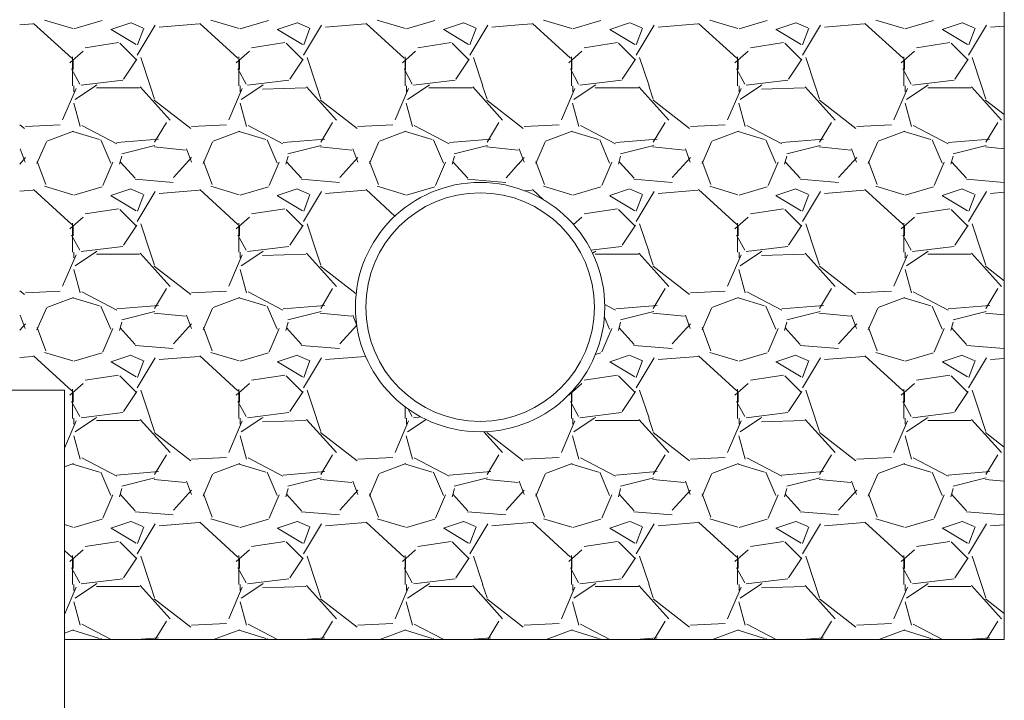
# Model space of a CAD drawing. Header units: inches. Extents: x 119 to 13708, y 367 to 7376.
# Tile 7 of 21: x 622 to 726, y 511 to 583. Entities that reach past the tile are written whole.
import ezdxf

# ---------------------------------------------------------------- set-up
doc = ezdxf.new("R2010")
doc.units = ezdxf.units.IN
doc.header["$MEASUREMENT"] = 0
doc.layers.add('G-PLAN-OTLN', color=6, linetype='Continuous', lineweight=35, true_color=0xff00ff)
doc.layers.add('S-301 Building Sections [E-201 Reference]$0$G-ELECT-REF', color=253, linetype='Continuous', lineweight=9)

# ---------------------------------------------------------------- blocks, each defined once
blk = doc.blocks.new('S-301 Building Sections [E-201 Reference]')
at = {"layer": 'S-301 Building Sections [E-201 Reference]$0$G-ELECT-REF', "color": 9}
for p, q in [((751.98, 234.947), (751.98, 258.947)), ((751.98, 258.947), (751.98, 234.947)), ((707.868, 240.947), (729.368, 240.947)), ((729.368, 240.947), (729.368, 234.947)), ((729.368, 234.947), (734.368, 234.947)), ((734.368, 234.947), (739.368, 234.947)), ((751.98, 234.947), (734.368, 234.947)), ((739.368, 234.947), (751.98, 234.947))]:
    blk.add_line(p, q, dxfattribs=at)
at = {"layer": 'S-301 Building Sections [E-201 Reference]$0$G-ELECT-REF', "color": 9, "linetype": 'Continuous'}
for p, q in [((728.292, 249.737), (728.61, 249.763)), ((728.625, 249.775), (729.543, 248.934)), ((729.572, 249.652), (728.892, 249.854)), ((730.276, 249.844), (729.597, 249.643)), ((730.486, 249.63), (730.966, 249.79)), ((730.976, 249.785), (731.256, 249.665)), ((731.121, 249.007), (731.555, 249.73)), ((731.65, 249.683), (732.61, 249.763)), ((732.625, 249.775), (733.543, 248.934)), ((733.572, 249.652), (732.892, 249.854)), ((734.276, 249.844), (733.597, 249.643)), ((734.486, 249.63), (734.966, 249.79)), ((734.976, 249.785), (735.256, 249.665)), ((735.121, 249.007), (735.555, 249.73)), ((735.65, 249.683), (736.61, 249.763)), ((736.625, 249.775), (737.543, 248.934)), ((737.572, 249.652), (736.892, 249.854)), ((738.276, 249.844), (737.597, 249.643)), ((738.486, 249.63), (738.966, 249.79)), ((738.976, 249.785), (739.256, 249.665)), ((739.121, 249.007), (739.555, 249.73)), ((739.65, 249.683), (740.292, 249.737)), ((740.292, 249.737), (740.61, 249.763)), ((740.625, 249.775), (741.543, 248.934)), ((741.572, 249.652), (740.892, 249.854)), ((742.276, 249.844), (741.597, 249.643)), ((742.486, 249.63), (742.966, 249.79)), ((742.976, 249.785), (743.256, 249.665)), ((743.121, 249.007), (743.555, 249.73)), ((743.65, 249.683), (744.61, 249.763)), ((744.625, 249.775), (745.543, 248.934)), ((745.572, 249.652), (744.892, 249.854)), ((746.276, 249.844), (745.597, 249.643)), ((746.486, 249.63), (746.966, 249.79)), ((746.976, 249.785), (747.256, 249.665)), ((747.121, 249.007), (747.555, 249.73)), ((747.65, 249.683), (748.61, 249.763)), ((748.625, 249.775), (749.543, 248.934)), ((749.572, 249.652), (748.892, 249.854)), ((750.276, 249.844), (749.597, 249.643)), ((750.486, 249.63), (750.966, 249.79)), ((750.976, 249.785), (751.256, 249.665)), ((751.121, 249.007), (751.555, 249.73)), ((751.65, 249.683), (751.98, 249.711)), ((731.093, 249.267), (730.493, 249.627)), ((731.275, 249.66), (731.124, 249.257)), ((735.093, 249.267), (734.493, 249.627)), ((735.275, 249.66), (735.124, 249.257)), ((739.093, 249.267), (738.493, 249.627)), ((739.275, 249.66), (739.124, 249.257)), ((743.093, 249.267), (742.493, 249.627)), ((743.275, 249.66), (743.124, 249.257)), ((747.093, 249.267), (746.493, 249.627)), ((747.275, 249.66), (747.124, 249.257)), ((751.093, 249.267), (750.493, 249.627)), ((751.275, 249.66), (751.124, 249.257)), ((729.87, 249.19), (730.67, 249.311)), ((730.7, 249.296), (731.1, 248.896)), ((733.87, 249.19), (734.67, 249.311)), ((734.7, 249.296), (735.1, 248.896)), ((737.87, 249.19), (738.67, 249.311)), ((738.7, 249.296), (739.1, 248.896)), ((741.87, 249.19), (742.67, 249.311)), ((742.7, 249.296), (743.1, 248.896)), ((745.87, 249.19), (746.67, 249.311)), ((746.7, 249.296), (747.1, 248.896)), ((749.87, 249.19), (750.67, 249.311)), ((750.7, 249.296), (751.1, 248.896)), ((729.5, 248.827), (729.817, 249.109)), ((729.564, 248.971), (729.564, 248.271)), ((733.5, 248.827), (733.818, 249.109)), ((733.564, 248.971), (733.564, 248.271)), ((737.5, 248.827), (737.818, 249.109)), ((737.564, 248.971), (737.564, 248.271)), ((741.5, 248.827), (741.818, 249.109)), ((741.564, 248.971), (741.564, 248.271)), ((745.5, 248.827), (745.818, 249.109)), ((745.564, 248.971), (745.564, 248.271)), ((749.5, 248.827), (749.818, 249.109)), ((749.564, 248.971), (749.564, 248.271)), ((729.576, 248.662), (729.576, 248.902)), ((731.108, 248.916), (730.788, 248.436)), ((731.432, 248.272), (731.206, 248.951)), ((733.576, 248.662), (733.576, 248.902)), ((735.108, 248.916), (734.788, 248.436)), ((735.432, 248.272), (735.206, 248.951)), ((737.576, 248.662), (737.576, 248.902)), ((739.108, 248.916), (738.788, 248.436)), ((739.432, 248.272), (739.206, 248.951)), ((741.576, 248.662), (741.576, 248.902)), ((743.108, 248.916), (742.788, 248.436)), ((743.433, 248.272), (743.206, 248.951)), ((745.576, 248.662), (745.576, 248.902)), ((747.108, 248.916), (746.788, 248.436)), ((747.433, 248.272), (747.206, 248.951)), ((749.576, 248.662), (749.576, 248.902)), ((751.108, 248.916), (750.788, 248.436)), ((751.433, 248.272), (751.206, 248.951)), ((729.737, 248.315), (729.54, 248.677)), ((733.737, 248.315), (733.54, 248.677)), ((737.737, 248.315), (737.54, 248.677)), ((741.737, 248.315), (741.54, 248.677)), ((745.737, 248.315), (745.54, 248.677)), ((749.737, 248.315), (749.54, 248.677)), ((729.598, 248.272), (729.598, 248.131)), ((730.116, 248.272), (729.624, 247.944)), ((730.77, 248.408), (729.77, 248.287)), ((730.15, 248.295), (730.116, 248.273)), ((731.535, 247.953), (731.429, 248.271)), ((733.597, 248.272), (733.597, 248.131)), ((734.116, 248.272), (733.624, 247.944)), ((734.77, 248.408), (733.77, 248.287)), ((734.15, 248.295), (734.116, 248.273)), ((735.535, 247.953), (735.429, 248.271)), ((737.597, 248.272), (737.597, 248.131)), ((738.116, 248.272), (737.624, 247.944)), ((738.77, 248.408), (737.77, 248.287)), ((738.15, 248.295), (738.116, 248.273)), ((739.535, 247.953), (739.429, 248.271)), ((741.598, 248.272), (741.598, 248.131)), ((742.116, 248.272), (741.624, 247.944)), ((742.77, 248.408), (741.77, 248.287)), ((742.15, 248.295), (742.116, 248.273)), ((743.535, 247.953), (743.429, 248.271)), ((745.598, 248.272), (745.598, 248.131)), ((746.116, 248.272), (745.624, 247.944)), ((746.77, 248.408), (745.77, 248.287)), ((746.15, 248.295), (746.116, 248.273)), ((747.535, 247.953), (747.429, 248.271)), ((749.598, 248.272), (749.598, 248.131)), ((750.116, 248.272), (749.624, 247.944)), ((750.77, 248.408), (749.77, 248.287)), ((750.15, 248.295), (750.116, 248.273)), ((751.535, 247.953), (751.429, 248.271)), ((729.648, 248.208), (729.324, 247.45)), ((731.176, 248.222), (730.136, 248.222)), ((731.911, 247.447), (731.191, 248.247)), ((733.648, 248.208), (733.324, 247.45)), ((735.176, 248.222), (734.137, 248.19)), ((735.911, 247.447), (735.191, 248.247)), ((737.648, 248.208), (737.324, 247.45)), ((739.176, 248.222), (738.136, 248.222)), ((739.911, 247.447), (739.191, 248.247)), ((741.648, 248.208), (741.324, 247.45)), ((743.176, 248.222), (742.136, 248.222)), ((743.911, 247.447), (743.191, 248.247)), ((745.648, 248.208), (745.324, 247.45)), ((747.176, 248.222), (746.137, 248.19)), ((747.911, 247.447), (747.191, 248.247)), ((749.648, 248.208), (749.324, 247.45)), ((751.176, 248.222), (750.136, 248.222)), ((751.911, 247.447), (751.191, 248.247)), ((729.592, 247.853), (729.745, 247.291)), ((732.407, 247.247), (731.53, 247.93)), ((733.592, 247.853), (733.745, 247.291)), ((736.407, 247.247), (735.53, 247.93)), ((737.592, 247.853), (737.745, 247.291)), ((740.292, 247.337), (739.529, 247.93)), ((741.592, 247.853), (741.745, 247.291)), ((744.408, 247.247), (743.53, 247.93)), ((745.592, 247.853), (745.745, 247.291)), ((748.408, 247.247), (747.53, 247.93)), ((749.592, 247.853), (749.745, 247.291)), ((751.98, 247.579), (751.529, 247.93)), ((728.407, 247.247), (728.292, 247.337)), ((729.268, 247.332), (728.428, 247.292)), ((729.785, 247.317), (730.625, 246.877)), ((731.535, 246.916), (731.821, 247.392)), ((733.268, 247.332), (732.428, 247.292)), ((733.785, 247.317), (734.625, 246.877)), ((735.535, 246.916), (735.821, 247.392)), ((737.268, 247.332), (736.428, 247.292)), ((737.785, 247.317), (738.625, 246.877)), ((739.536, 246.916), (739.821, 247.392)), ((740.408, 247.247), (740.292, 247.337)), ((741.268, 247.332), (740.428, 247.292)), ((741.785, 247.317), (742.625, 246.877)), ((743.535, 246.916), (743.821, 247.392)), ((745.268, 247.332), (744.428, 247.292)), ((745.785, 247.317), (746.625, 246.877)), ((747.536, 246.916), (747.821, 247.392)), ((749.268, 247.332), (748.428, 247.292)), ((749.785, 247.317), (750.625, 246.877)), ((751.536, 246.916), (751.821, 247.392)), ((729.585, 247.183), (728.945, 246.943)), ((730.214, 246.978), (729.573, 247.172)), ((733.585, 247.183), (732.945, 246.943)), ((734.214, 246.978), (733.573, 247.172)), ((737.585, 247.183), (736.945, 246.943)), ((738.214, 246.978), (737.573, 247.172)), ((741.585, 247.183), (740.945, 246.943)), ((742.214, 246.978), (741.573, 247.172)), ((745.585, 247.183), (744.945, 246.943)), ((746.214, 246.978), (745.573, 247.172)), ((749.585, 247.183), (748.945, 246.943)), ((750.214, 246.978), (749.573, 247.172)), ((728.934, 246.925), (728.708, 246.399)), ((730.485, 246.413), (730.245, 246.973)), ((730.63, 246.907), (731.629, 246.99)), ((730.746, 246.639), (731.546, 246.839)), ((732.934, 246.925), (732.708, 246.399)), ((734.485, 246.413), (734.245, 246.973)), ((734.63, 246.907), (735.629, 246.99)), ((734.746, 246.639), (735.546, 246.839)), ((736.934, 246.925), (736.708, 246.399)), ((738.485, 246.413), (738.245, 246.973)), ((738.63, 246.907), (739.629, 246.99)), ((738.746, 246.639), (739.546, 246.839)), ((740.934, 246.925), (740.708, 246.399)), ((742.485, 246.413), (742.245, 246.973)), ((742.63, 246.907), (743.629, 246.99)), ((742.746, 246.639), (743.546, 246.839)), ((744.934, 246.925), (744.708, 246.399)), ((746.485, 246.413), (746.245, 246.973)), ((746.63, 246.907), (747.629, 246.99)), ((746.746, 246.639), (747.546, 246.839)), ((748.934, 246.925), (748.708, 246.399)), ((750.485, 246.413), (750.245, 246.973)), ((750.63, 246.907), (751.629, 246.99)), ((750.746, 246.639), (751.546, 246.839)), ((728.426, 246.437), (728.306, 246.757)), ((731.524, 246.803), (732.284, 246.727)), ((732.426, 246.437), (732.306, 246.757)), ((735.524, 246.803), (736.284, 246.727)), ((736.426, 246.437), (736.306, 246.757)), ((739.524, 246.803), (740.284, 246.727)), ((740.426, 246.437), (740.306, 246.757)), ((743.524, 246.803), (744.284, 246.727)), ((744.426, 246.437), (744.306, 246.757)), ((747.524, 246.803), (748.284, 246.727)), ((748.426, 246.437), (748.306, 246.757)), ((751.524, 246.803), (751.98, 246.758)), ((728.292, 246.39), (728.431, 246.544)), ((728.92, 245.896), (728.711, 246.453)), ((730.536, 246.433), (730.296, 245.873)), ((730.695, 246.386), (730.749, 246.583)), ((730.711, 246.447), (731.071, 246.047)), ((731.992, 246.063), (732.428, 246.547)), ((732.92, 245.896), (732.711, 246.453)), ((734.536, 246.433), (734.296, 245.873)), ((734.695, 246.386), (734.749, 246.583)), ((734.711, 246.447), (735.071, 246.047)), ((735.992, 246.063), (736.428, 246.547)), ((736.92, 245.896), (736.711, 246.453)), ((738.536, 246.433), (738.296, 245.873)), ((738.695, 246.386), (738.749, 246.583)), ((738.711, 246.447), (739.071, 246.047)), ((739.992, 246.062), (740.289, 246.392)), ((740.292, 246.39), (740.431, 246.544)), ((740.92, 245.896), (740.711, 246.453)), ((742.537, 246.433), (742.297, 245.873)), ((742.695, 246.386), (742.749, 246.583)), ((742.711, 246.447), (743.071, 246.047)), ((743.992, 246.063), (744.428, 246.547)), ((744.92, 245.896), (744.711, 246.453)), ((746.537, 246.433), (746.297, 245.873)), ((746.695, 246.386), (746.749, 246.583)), ((746.711, 246.447), (747.071, 246.047)), ((747.992, 246.063), (748.428, 246.547)), ((748.92, 245.896), (748.711, 246.453)), ((750.536, 246.433), (750.296, 245.873)), ((750.695, 246.386), (750.749, 246.583)), ((750.711, 246.447), (751.071, 246.047)), ((731.067, 246.025), (731.987, 245.949)), ((735.067, 246.025), (735.987, 245.949)), ((739.067, 246.025), (739.987, 245.949)), ((743.067, 246.025), (743.987, 245.949)), ((747.067, 246.025), (747.987, 245.949)), ((751.067, 246.025), (751.98, 245.949)), ((728.292, 245.737), (728.61, 245.763)), ((728.625, 245.775), (729.543, 244.934)), ((729.572, 245.652), (728.892, 245.854)), ((730.276, 245.844), (729.597, 245.643)), ((730.486, 245.63), (730.966, 245.79)), ((730.976, 245.785), (731.256, 245.665)), ((731.121, 245.007), (731.555, 245.73)), ((731.275, 245.66), (731.124, 245.257)), ((731.65, 245.683), (732.61, 245.763)), ((732.625, 245.775), (733.543, 244.934)), ((733.572, 245.652), (732.892, 245.854)), ((734.276, 245.844), (733.597, 245.643)), ((734.486, 245.63), (734.966, 245.79)), ((734.976, 245.785), (735.256, 245.665)), ((735.121, 245.007), (735.555, 245.73)), ((735.275, 245.66), (735.124, 245.257)), ((735.65, 245.683), (736.61, 245.763)), ((736.625, 245.775), (737.319, 245.139)), ((737.572, 245.652), (736.892, 245.854)), ((738.276, 245.844), (737.597, 245.643)), ((740.439, 245.749), (740.61, 245.763)), ((740.625, 245.775), (740.892, 245.531)), ((741.572, 245.652), (740.892, 245.854)), ((742.276, 245.844), (741.597, 245.643)), ((742.486, 245.63), (742.966, 245.79)), ((742.976, 245.785), (743.256, 245.665)), ((743.121, 245.007), (743.555, 245.73)), ((743.275, 245.66), (743.124, 245.257)), ((743.65, 245.683), (744.61, 245.763)), ((744.625, 245.775), (745.543, 244.934)), ((745.572, 245.652), (744.892, 245.854)), ((746.276, 245.844), (745.597, 245.643)), ((746.486, 245.63), (746.966, 245.79)), ((746.976, 245.785), (747.256, 245.665)), ((747.121, 245.007), (747.555, 245.73)), ((747.275, 245.66), (747.124, 245.257)), ((747.65, 245.683), (748.61, 245.763)), ((748.625, 245.775), (749.543, 244.934)), ((749.572, 245.652), (748.892, 245.854)), ((750.276, 245.844), (749.597, 245.643)), ((750.486, 245.63), (750.966, 245.79)), ((750.976, 245.785), (751.256, 245.665)), ((751.121, 245.007), (751.555, 245.73)), ((751.275, 245.66), (751.124, 245.257)), ((751.65, 245.683), (751.98, 245.711)), ((731.093, 245.267), (730.493, 245.627)), ((735.093, 245.267), (734.493, 245.627)), ((743.093, 245.267), (742.493, 245.627)), ((747.093, 245.267), (746.493, 245.627)), ((751.093, 245.267), (750.493, 245.627)), ((729.87, 245.19), (730.67, 245.311)), ((730.7, 245.296), (731.1, 244.896)), ((733.87, 245.19), (734.67, 245.311)), ((734.7, 245.296), (735.1, 244.896)), ((741.87, 245.19), (742.67, 245.311)), ((742.7, 245.296), (743.1, 244.896)), ((745.87, 245.19), (746.67, 245.311)), ((746.7, 245.296), (747.1, 244.896)), ((749.87, 245.19), (750.67, 245.311)), ((750.7, 245.296), (751.1, 244.896)), ((729.5, 244.827), (729.817, 245.109)), ((729.564, 244.971), (729.564, 244.271)), ((731.432, 244.272), (731.206, 244.951)), ((733.5, 244.827), (733.818, 245.109)), ((733.564, 244.971), (733.564, 244.271)), ((735.432, 244.272), (735.206, 244.951)), ((741.618, 244.932), (741.818, 245.109)), ((743.433, 244.272), (743.206, 244.951)), ((745.5, 244.827), (745.818, 245.109)), ((745.564, 244.971), (745.564, 244.271)), ((747.433, 244.272), (747.206, 244.951)), ((749.5, 244.827), (749.818, 245.109)), ((749.564, 244.971), (749.564, 244.271)), ((751.433, 244.272), (751.206, 244.951)), ((729.576, 244.662), (729.576, 244.902)), ((731.108, 244.916), (730.788, 244.436)), ((733.576, 244.662), (733.576, 244.902)), ((735.108, 244.916), (734.788, 244.436)), ((743.108, 244.916), (742.788, 244.436)), ((745.576, 244.662), (745.576, 244.902)), ((747.108, 244.916), (746.788, 244.436)), ((749.576, 244.662), (749.576, 244.902)), ((751.108, 244.916), (750.788, 244.436)), ((729.737, 244.315), (729.54, 244.677)), ((733.737, 244.315), (733.54, 244.677)), ((745.737, 244.315), (745.54, 244.677)), ((749.737, 244.315), (749.54, 244.677)), ((729.598, 244.272), (729.598, 244.131)), ((730.116, 244.272), (729.624, 243.944)), ((730.77, 244.408), (729.77, 244.287)), ((730.15, 244.295), (730.116, 244.273)), ((731.176, 244.221), (730.136, 244.221)), ((731.911, 243.447), (731.191, 244.247)), ((731.535, 243.953), (731.429, 244.271)), ((733.597, 244.272), (733.597, 244.131)), ((734.116, 244.272), (733.624, 243.944)), ((734.77, 244.408), (733.77, 244.287)), ((734.15, 244.295), (734.116, 244.273)), ((735.176, 244.221), (734.137, 244.19)), ((735.911, 243.447), (735.191, 244.247)), ((735.535, 243.953), (735.429, 244.271)), ((742.77, 244.408), (742.036, 244.319)), ((742.116, 244.272), (742.073, 244.243)), ((742.15, 244.295), (742.116, 244.273)), ((743.176, 244.221), (742.136, 244.221)), ((743.911, 243.447), (743.191, 244.247)), ((743.535, 243.953), (743.429, 244.271)), ((745.598, 244.272), (745.598, 244.131)), ((746.116, 244.272), (745.624, 243.944)), ((746.77, 244.408), (745.77, 244.287)), ((746.15, 244.295), (746.116, 244.273)), ((747.176, 244.221), (746.137, 244.19)), ((747.911, 243.447), (747.191, 244.247)), ((747.535, 243.953), (747.429, 244.271)), ((749.598, 244.272), (749.598, 244.131)), ((750.116, 244.272), (749.624, 243.944)), ((750.77, 244.408), (749.77, 244.287)), ((750.15, 244.295), (750.116, 244.273)), ((751.176, 244.221), (750.136, 244.221)), ((751.911, 243.447), (751.191, 244.247)), ((751.535, 243.953), (751.429, 244.271)), ((729.648, 244.208), (729.324, 243.45)), ((733.648, 244.208), (733.324, 243.45)), ((745.648, 244.208), (745.324, 243.45)), ((749.648, 244.208), (749.324, 243.45)), ((729.592, 243.853), (729.745, 243.291)), ((732.407, 243.247), (731.53, 243.93)), ((733.592, 243.853), (733.745, 243.291)), ((736.385, 243.265), (735.53, 243.93)), ((744.408, 243.247), (743.53, 243.93)), ((745.592, 243.853), (745.745, 243.291)), ((748.408, 243.247), (747.53, 243.93)), ((749.592, 243.853), (749.745, 243.291)), ((751.98, 243.579), (751.529, 243.93)), ((728.407, 243.247), (728.292, 243.337)), ((729.268, 243.332), (728.428, 243.292)), ((729.785, 243.317), (730.625, 242.877)), ((731.535, 242.916), (731.821, 243.392)), ((733.268, 243.332), (732.428, 243.292)), ((733.785, 243.317), (734.625, 242.877)), ((735.535, 242.916), (735.821, 243.392)), ((743.535, 242.916), (743.821, 243.392)), ((745.268, 243.332), (744.428, 243.292)), ((745.785, 243.317), (746.625, 242.877)), ((747.536, 242.916), (747.821, 243.392)), ((749.268, 243.332), (748.428, 243.292)), ((749.785, 243.317), (750.625, 242.877)), ((751.536, 242.916), (751.821, 243.392)), ((729.585, 243.182), (728.945, 242.942)), ((730.214, 242.978), (729.573, 243.172)), ((733.585, 243.182), (732.945, 242.942)), ((734.214, 242.978), (733.573, 243.172)), ((745.585, 243.182), (744.945, 242.942)), ((746.214, 242.978), (745.573, 243.172)), ((749.585, 243.182), (748.945, 242.942)), ((750.214, 242.978), (749.573, 243.172)), ((728.934, 242.925), (728.708, 242.399)), ((730.485, 242.413), (730.245, 242.973)), ((730.63, 242.907), (731.629, 242.99)), ((730.746, 242.639), (731.546, 242.839)), ((731.524, 242.803), (732.284, 242.727)), ((732.934, 242.925), (732.708, 242.399)), ((734.485, 242.413), (734.245, 242.973)), ((734.63, 242.907), (735.629, 242.99)), ((734.746, 242.639), (735.546, 242.839)), ((735.524, 242.803), (736.284, 242.727)), ((742.367, 243.012), (742.625, 242.877)), ((742.63, 242.907), (743.629, 242.99)), ((742.746, 242.639), (743.546, 242.839)), ((743.524, 242.803), (744.284, 242.727)), ((744.934, 242.925), (744.708, 242.399)), ((746.485, 242.413), (746.245, 242.973)), ((746.63, 242.907), (747.629, 242.99)), ((746.746, 242.639), (747.546, 242.839)), ((747.524, 242.803), (748.284, 242.727)), ((748.934, 242.925), (748.708, 242.399)), ((750.485, 242.413), (750.245, 242.973)), ((750.63, 242.907), (751.629, 242.99)), ((750.746, 242.639), (751.546, 242.839)), ((751.524, 242.803), (751.98, 242.758)), ((728.426, 242.436), (728.306, 242.756)), ((730.695, 242.386), (730.749, 242.583)), ((732.426, 242.436), (732.306, 242.756)), ((734.695, 242.386), (734.749, 242.583)), ((736.401, 242.504), (736.306, 242.756)), ((742.485, 242.413), (742.358, 242.708)), ((742.695, 242.386), (742.749, 242.583)), ((744.426, 242.436), (744.306, 242.756)), ((746.695, 242.386), (746.749, 242.583)), ((748.426, 242.436), (748.306, 242.756)), ((750.695, 242.386), (750.749, 242.583)), ((728.292, 242.39), (728.431, 242.544)), ((728.92, 241.896), (728.711, 242.453)), ((730.536, 242.433), (730.296, 241.873)), ((730.711, 242.447), (731.071, 242.047)), ((731.992, 242.063), (732.428, 242.547)), ((732.92, 241.896), (732.711, 242.453)), ((734.536, 242.433), (734.296, 241.873)), ((734.711, 242.447), (735.071, 242.047)), ((735.992, 242.062), (736.399, 242.515)), ((742.537, 242.433), (742.297, 241.873)), ((742.711, 242.447), (743.071, 242.047)), ((743.992, 242.063), (744.428, 242.547)), ((744.92, 241.896), (744.711, 242.453)), ((746.537, 242.433), (746.297, 241.873)), ((746.711, 242.447), (747.071, 242.047)), ((747.992, 242.062), (748.428, 242.546)), ((748.92, 241.896), (748.711, 242.453)), ((750.536, 242.433), (750.296, 241.873)), ((750.711, 242.447), (751.071, 242.047)), ((729.572, 241.652), (728.892, 241.854)), ((731.067, 242.025), (731.987, 241.949)), ((733.572, 241.652), (732.892, 241.854)), ((735.067, 242.025), (735.987, 241.949)), ((743.067, 242.025), (743.987, 241.949)), ((745.572, 241.652), (744.892, 241.854)), ((747.067, 242.025), (747.987, 241.949)), ((749.572, 241.652), (748.892, 241.854)), ((751.067, 242.025), (751.98, 241.949)), ((728.292, 241.737), (728.61, 241.763)), ((728.625, 241.775), (729.543, 240.934)), ((730.276, 241.844), (729.597, 241.643)), ((730.486, 241.63), (730.966, 241.79)), ((731.093, 241.267), (730.493, 241.627)), ((730.976, 241.785), (731.256, 241.665)), ((731.121, 241.007), (731.555, 241.73)), ((731.275, 241.66), (731.124, 241.257)), ((731.65, 241.683), (732.61, 241.763)), ((732.625, 241.775), (733.543, 240.934)), ((734.276, 241.844), (733.597, 241.643)), ((734.486, 241.63), (734.966, 241.79)), ((735.093, 241.267), (734.493, 241.627)), ((734.976, 241.785), (735.256, 241.665)), ((735.121, 241.007), (735.555, 241.73)), ((735.275, 241.66), (735.124, 241.257)), ((735.65, 241.683), (736.61, 241.763)), ((742.276, 241.844), (742.142, 241.804)), ((742.486, 241.63), (742.966, 241.79)), ((743.093, 241.267), (742.493, 241.627)), ((742.976, 241.785), (743.256, 241.665)), ((743.121, 241.007), (743.555, 241.73)), ((743.275, 241.66), (743.124, 241.257)), ((743.65, 241.683), (744.61, 241.763)), ((744.625, 241.775), (745.543, 240.934)), ((746.276, 241.844), (745.597, 241.643)), ((746.486, 241.63), (746.966, 241.79)), ((747.093, 241.267), (746.493, 241.627)), ((746.976, 241.785), (747.256, 241.665)), ((747.121, 241.007), (747.555, 241.73)), ((747.275, 241.66), (747.124, 241.257)), ((747.65, 241.683), (748.61, 241.763)), ((748.625, 241.775), (749.543, 240.934)), ((750.276, 241.844), (749.597, 241.643)), ((750.486, 241.63), (750.966, 241.79)), ((751.093, 241.267), (750.493, 241.627)), ((750.976, 241.785), (751.256, 241.665)), ((751.121, 241.007), (751.555, 241.73)), ((751.275, 241.66), (751.124, 241.257)), ((751.65, 241.683), (751.98, 241.711)), ((729.87, 241.19), (730.67, 241.311)), ((730.7, 241.296), (731.1, 240.896)), ((733.87, 241.19), (734.67, 241.311)), ((734.7, 241.296), (735.1, 240.896)), ((741.87, 241.19), (742.67, 241.311)), ((742.7, 241.296), (743.1, 240.896)), ((745.87, 241.19), (746.67, 241.311)), ((746.7, 241.296), (747.1, 240.896)), ((749.87, 241.19), (750.67, 241.311)), ((750.7, 241.296), (751.1, 240.896)), ((729.5, 240.827), (729.817, 241.109)), ((729.564, 240.971), (729.564, 240.271)), ((731.108, 240.916), (730.788, 240.436)), ((731.432, 240.272), (731.206, 240.951)), ((733.5, 240.827), (733.818, 241.109)), ((733.564, 240.971), (733.564, 240.271)), ((735.108, 240.916), (734.788, 240.436)), ((735.432, 240.272), (735.206, 240.951)), ((741.5, 240.827), (741.818, 241.109)), ((743.108, 240.916), (742.788, 240.436)), ((743.433, 240.272), (743.206, 240.951)), ((745.5, 240.827), (745.818, 241.109)), ((745.564, 240.971), (745.564, 240.271)), ((747.108, 240.916), (746.788, 240.436)), ((747.433, 240.272), (747.206, 240.951)), ((749.5, 240.827), (749.818, 241.109)), ((749.564, 240.971), (749.564, 240.271)), ((751.108, 240.916), (750.788, 240.436)), ((751.433, 240.272), (751.206, 240.951)), ((729.737, 240.315), (729.54, 240.677)), ((729.576, 240.661), (729.576, 240.901)), ((733.737, 240.315), (733.54, 240.677)), ((733.576, 240.661), (733.576, 240.901)), ((741.737, 240.315), (741.54, 240.677)), ((741.564, 240.904), (741.564, 240.271)), ((741.576, 240.661), (741.576, 240.901)), ((745.737, 240.315), (745.54, 240.677)), ((745.576, 240.661), (745.576, 240.901)), ((749.737, 240.315), (749.54, 240.677)), ((749.576, 240.661), (749.576, 240.901)), ((737.564, 240.55), (737.564, 240.271)), ((737.737, 240.315), (737.639, 240.495)), ((729.648, 240.208), (729.368, 239.553)), ((729.598, 240.272), (729.598, 240.131)), ((730.116, 240.272), (729.624, 239.944)), ((730.77, 240.408), (729.77, 240.287)), ((730.15, 240.295), (730.116, 240.273)), ((731.176, 240.221), (730.136, 240.221)), ((731.911, 239.447), (731.191, 240.247)), ((731.535, 239.953), (731.429, 240.271)), ((733.648, 240.208), (733.324, 239.45)), ((733.597, 240.272), (733.597, 240.131)), ((734.116, 240.272), (733.624, 239.944)), ((734.77, 240.408), (733.77, 240.287)), ((734.15, 240.295), (734.116, 240.273)), ((735.176, 240.221), (734.137, 240.19)), ((735.911, 239.447), (735.191, 240.247)), ((735.535, 239.953), (735.429, 240.271)), ((737.648, 240.208), (737.324, 239.45)), ((737.597, 240.272), (737.597, 240.131)), ((738.071, 240.242), (737.624, 239.944)), ((737.941, 240.308), (737.77, 240.287)), ((741.648, 240.208), (741.324, 239.45)), ((741.598, 240.272), (741.598, 240.131)), ((742.116, 240.272), (741.624, 239.944)), ((742.77, 240.408), (741.77, 240.287)), ((742.15, 240.295), (742.116, 240.273)), ((743.176, 240.221), (742.136, 240.221)), ((743.911, 239.447), (743.191, 240.247)), ((743.535, 239.953), (743.429, 240.271)), ((745.648, 240.208), (745.324, 239.45)), ((745.598, 240.272), (745.598, 240.131)), ((746.116, 240.272), (745.624, 239.944)), ((746.77, 240.408), (745.77, 240.287)), ((746.15, 240.295), (746.116, 240.273)), ((747.176, 240.221), (746.137, 240.19)), ((747.911, 239.447), (747.191, 240.247)), ((747.535, 239.953), (747.429, 240.271)), ((749.648, 240.208), (749.324, 239.45)), ((749.598, 240.272), (749.598, 240.131)), ((750.116, 240.272), (749.624, 239.944)), ((750.77, 240.408), (749.77, 240.287)), ((750.15, 240.295), (750.116, 240.273)), ((751.176, 240.221), (750.136, 240.221)), ((751.911, 239.447), (751.191, 240.247)), ((751.535, 239.953), (751.429, 240.271)), ((729.592, 239.853), (729.745, 239.291)), ((732.407, 239.247), (731.53, 239.93)), ((733.592, 239.853), (733.745, 239.291)), ((736.407, 239.247), (735.53, 239.93)), ((737.592, 239.853), (737.745, 239.291)), ((739.911, 239.447), (739.459, 239.948)), ((740.292, 239.336), (739.529, 239.929)), ((741.592, 239.853), (741.745, 239.291)), ((744.408, 239.247), (743.53, 239.93)), ((745.592, 239.853), (745.745, 239.291)), ((748.408, 239.247), (747.53, 239.93)), ((749.592, 239.853), (749.745, 239.291)), ((751.98, 239.579), (751.529, 239.929)), ((729.785, 239.317), (730.625, 238.877)), ((731.535, 238.916), (731.821, 239.392)), ((733.268, 239.332), (732.428, 239.292)), ((733.785, 239.317), (734.625, 238.877)), ((735.535, 238.916), (735.821, 239.392)), ((737.268, 239.332), (736.428, 239.292)), ((737.785, 239.317), (738.625, 238.877)), ((739.536, 238.916), (739.821, 239.392)), ((740.408, 239.247), (740.292, 239.337)), ((741.268, 239.332), (740.428, 239.292)), ((741.785, 239.317), (742.625, 238.877)), ((743.535, 238.916), (743.821, 239.392)), ((745.268, 239.332), (744.428, 239.292)), ((745.785, 239.317), (746.625, 238.877)), ((747.536, 238.916), (747.821, 239.392)), ((749.268, 239.332), (748.428, 239.292)), ((749.785, 239.317), (750.625, 238.877)), ((751.536, 238.916), (751.821, 239.392)), ((729.585, 239.182), (729.368, 239.101)), ((730.214, 238.978), (729.573, 239.172)), ((733.585, 239.182), (732.945, 238.942)), ((734.214, 238.978), (733.573, 239.172)), ((737.585, 239.182), (736.945, 238.942)), ((738.214, 238.978), (737.573, 239.172)), ((741.585, 239.182), (740.945, 238.942)), ((742.214, 238.978), (741.573, 239.172)), ((745.585, 239.182), (744.945, 238.942)), ((746.214, 238.978), (745.573, 239.172)), ((749.585, 239.182), (748.945, 238.942)), ((750.214, 238.978), (749.573, 239.172)), ((730.485, 238.413), (730.245, 238.973)), ((730.63, 238.907), (731.629, 238.99)), ((730.746, 238.639), (731.546, 238.839)), ((731.524, 238.803), (732.284, 238.727)), ((732.934, 238.925), (732.708, 238.398)), ((734.485, 238.413), (734.245, 238.973)), ((734.63, 238.907), (735.629, 238.99)), ((734.746, 238.639), (735.546, 238.839)), ((735.524, 238.803), (736.284, 238.727)), ((736.934, 238.925), (736.708, 238.398)), ((738.485, 238.413), (738.245, 238.973)), ((738.63, 238.907), (739.629, 238.99)), ((738.746, 238.639), (739.546, 238.839)), ((739.524, 238.803), (740.284, 238.727)), ((740.934, 238.925), (740.708, 238.398)), ((742.485, 238.413), (742.245, 238.973)), ((742.63, 238.907), (743.629, 238.99)), ((742.746, 238.639), (743.546, 238.839)), ((743.524, 238.803), (744.284, 238.727)), ((744.934, 238.925), (744.708, 238.398)), ((746.485, 238.413), (746.245, 238.973)), ((746.63, 238.907), (747.629, 238.99)), ((746.746, 238.639), (747.546, 238.839)), ((747.524, 238.803), (748.284, 238.727)), ((748.934, 238.925), (748.708, 238.398)), ((750.485, 238.413), (750.245, 238.973)), ((750.63, 238.907), (751.629, 238.99)), ((750.746, 238.639), (751.546, 238.839)), ((751.524, 238.803), (751.98, 238.758)), ((730.695, 238.386), (730.749, 238.583)), ((731.992, 238.062), (732.428, 238.546)), ((732.426, 238.436), (732.306, 238.756)), ((734.695, 238.386), (734.749, 238.583)), ((735.992, 238.062), (736.428, 238.546)), ((736.426, 238.436), (736.306, 238.756)), ((738.695, 238.386), (738.749, 238.583)), ((740.292, 238.39), (740.431, 238.544)), ((740.426, 238.436), (740.306, 238.756)), ((742.695, 238.386), (742.749, 238.583)), ((743.992, 238.062), (744.428, 238.546)), ((744.426, 238.436), (744.306, 238.756)), ((746.695, 238.386), (746.749, 238.583)), ((747.992, 238.062), (748.428, 238.546)), ((748.426, 238.436), (748.306, 238.756)), ((750.695, 238.386), (750.749, 238.583)), ((730.536, 238.433), (730.296, 237.873)), ((730.711, 238.447), (731.071, 238.047)), ((732.92, 237.896), (732.711, 238.453)), ((734.536, 238.433), (734.296, 237.873)), ((734.711, 238.447), (735.071, 238.047)), ((736.92, 237.896), (736.711, 238.453)), ((738.536, 238.433), (738.296, 237.873)), ((738.711, 238.447), (739.071, 238.047)), ((739.992, 238.062), (740.289, 238.392)), ((740.92, 237.896), (740.711, 238.453)), ((742.537, 238.433), (742.297, 237.873)), ((742.711, 238.447), (743.071, 238.047)), ((744.92, 237.896), (744.711, 238.453)), ((746.537, 238.433), (746.297, 237.873)), ((746.711, 238.447), (747.071, 238.047)), ((748.92, 237.896), (748.711, 238.453)), ((750.536, 238.433), (750.296, 237.873)), ((750.711, 238.447), (751.071, 238.047)), ((730.276, 237.844), (729.597, 237.643)), ((731.067, 238.025), (731.987, 237.949)), ((733.572, 237.652), (732.892, 237.854)), ((734.276, 237.844), (733.597, 237.643)), ((735.067, 238.025), (735.987, 237.949)), ((737.572, 237.652), (736.892, 237.854)), ((738.276, 237.844), (737.597, 237.643)), ((739.067, 238.025), (739.987, 237.949)), ((741.572, 237.652), (740.892, 237.854)), ((742.276, 237.844), (741.597, 237.643)), ((743.067, 238.025), (743.987, 237.949)), ((745.572, 237.652), (744.892, 237.854)), ((746.276, 237.844), (745.597, 237.643)), ((747.067, 238.025), (747.987, 237.949)), ((749.572, 237.652), (748.892, 237.854)), ((750.276, 237.844), (749.597, 237.643)), ((751.067, 238.025), (751.98, 237.949)), ((729.572, 237.652), (729.368, 237.713)), ((730.486, 237.63), (730.966, 237.79)), ((731.093, 237.267), (730.493, 237.627)), ((730.976, 237.785), (731.256, 237.665)), ((731.121, 237.007), (731.555, 237.73)), ((731.275, 237.66), (731.124, 237.257)), ((731.65, 237.683), (732.61, 237.763)), ((732.625, 237.775), (733.543, 236.933)), ((734.486, 237.63), (734.966, 237.79)), ((735.093, 237.267), (734.493, 237.627)), ((734.976, 237.785), (735.256, 237.665)), ((735.121, 237.007), (735.555, 237.73)), ((735.275, 237.66), (735.124, 237.257)), ((735.65, 237.683), (736.61, 237.763)), ((736.625, 237.775), (737.543, 236.933)), ((738.486, 237.63), (738.966, 237.79)), ((739.093, 237.267), (738.493, 237.627)), ((738.976, 237.785), (739.256, 237.665)), ((739.121, 237.007), (739.555, 237.73)), ((739.275, 237.66), (739.124, 237.257)), ((739.65, 237.683), (740.292, 237.737)), ((740.292, 237.737), (740.61, 237.763)), ((740.625, 237.775), (741.543, 236.933)), ((742.486, 237.63), (742.966, 237.79)), ((743.093, 237.267), (742.493, 237.627)), ((742.976, 237.785), (743.256, 237.665)), ((743.121, 237.007), (743.555, 237.73)), ((743.275, 237.66), (743.124, 237.257)), ((743.65, 237.683), (744.61, 237.763)), ((744.625, 237.775), (745.543, 236.933)), ((746.486, 237.63), (746.966, 237.79)), ((747.093, 237.267), (746.493, 237.627)), ((746.976, 237.785), (747.256, 237.665)), ((747.121, 237.007), (747.555, 237.73)), ((747.275, 237.66), (747.124, 237.257)), ((747.65, 237.683), (748.61, 237.763)), ((748.625, 237.775), (749.543, 236.933)), ((750.486, 237.63), (750.966, 237.79)), ((751.093, 237.267), (750.493, 237.627)), ((750.976, 237.785), (751.256, 237.665)), ((751.121, 237.007), (751.555, 237.73)), ((751.275, 237.66), (751.124, 237.257)), ((751.65, 237.683), (751.98, 237.711)), ((729.87, 237.19), (730.67, 237.311)), ((730.7, 237.296), (731.1, 236.896)), ((733.87, 237.19), (734.67, 237.311)), ((734.7, 237.296), (735.1, 236.896)), ((737.87, 237.19), (738.67, 237.311)), ((738.7, 237.296), (739.1, 236.896)), ((741.87, 237.19), (742.67, 237.311)), ((742.7, 237.296), (743.1, 236.896)), ((745.87, 237.19), (746.67, 237.311)), ((746.7, 237.296), (747.1, 236.896)), ((749.87, 237.19), (750.67, 237.311)), ((750.7, 237.296), (751.1, 236.896)), ((729.368, 237.094), (729.543, 236.933)), ((729.5, 236.827), (729.817, 237.109)), ((729.564, 236.971), (729.564, 236.271)), ((729.576, 236.661), (729.576, 236.901)), ((731.108, 236.916), (730.788, 236.436)), ((731.432, 236.272), (731.206, 236.951)), ((733.5, 236.827), (733.818, 237.109)), ((733.564, 236.971), (733.564, 236.271)), ((733.576, 236.661), (733.576, 236.901)), ((735.108, 236.916), (734.788, 236.436)), ((735.432, 236.272), (735.206, 236.951)), ((737.5, 236.827), (737.818, 237.109)), ((737.564, 236.971), (737.564, 236.271)), ((737.576, 236.661), (737.576, 236.901)), ((739.108, 236.916), (738.788, 236.436)), ((739.432, 236.272), (739.206, 236.951)), ((741.5, 236.827), (741.818, 237.109)), ((741.564, 236.971), (741.564, 236.271)), ((741.576, 236.661), (741.576, 236.901)), ((743.108, 236.916), (742.788, 236.436)), ((743.433, 236.272), (743.206, 236.951)), ((745.5, 236.827), (745.818, 237.109)), ((745.564, 236.971), (745.564, 236.271)), ((745.576, 236.661), (745.576, 236.901)), ((747.108, 236.916), (746.788, 236.436)), ((747.433, 236.272), (747.206, 236.951)), ((749.5, 236.827), (749.818, 237.109)), ((749.564, 236.971), (749.564, 236.271)), ((749.576, 236.661), (749.576, 236.901)), ((751.108, 236.916), (750.788, 236.436)), ((751.433, 236.272), (751.206, 236.951)), ((729.737, 236.315), (729.54, 236.677)), ((733.737, 236.315), (733.54, 236.677)), ((737.737, 236.315), (737.54, 236.677)), ((741.737, 236.315), (741.54, 236.677)), ((745.737, 236.315), (745.54, 236.677)), ((749.737, 236.315), (749.54, 236.677)), ((730.77, 236.408), (729.77, 236.287)), ((734.77, 236.408), (733.77, 236.287)), ((738.77, 236.408), (737.77, 236.287)), ((742.77, 236.408), (741.77, 236.287)), ((746.77, 236.408), (745.77, 236.287)), ((750.77, 236.408), (749.77, 236.287)), ((729.648, 236.208), (729.368, 235.553)), ((729.598, 236.272), (729.598, 236.131)), ((730.116, 236.272), (729.624, 235.944)), ((730.15, 236.295), (730.116, 236.273)), ((731.176, 236.221), (730.136, 236.221)), ((731.911, 235.447), (731.191, 236.247)), ((731.535, 235.953), (731.429, 236.271)), ((733.648, 236.208), (733.324, 235.45)), ((733.597, 236.272), (733.597, 236.131)), ((734.116, 236.272), (733.624, 235.944)), ((734.15, 236.295), (734.116, 236.273)), ((735.176, 236.221), (734.137, 236.19)), ((735.911, 235.447), (735.191, 236.247)), ((735.535, 235.953), (735.429, 236.271)), ((737.648, 236.208), (737.324, 235.45)), ((737.597, 236.272), (737.597, 236.131)), ((738.116, 236.272), (737.624, 235.944)), ((738.15, 236.295), (738.116, 236.273)), ((739.176, 236.221), (738.136, 236.221)), ((739.911, 235.447), (739.191, 236.247)), ((739.535, 235.953), (739.429, 236.271)), ((741.648, 236.208), (741.324, 235.45)), ((741.598, 236.272), (741.598, 236.131)), ((742.116, 236.272), (741.624, 235.944)), ((742.15, 236.295), (742.116, 236.273)), ((743.176, 236.221), (742.136, 236.221)), ((743.911, 235.447), (743.191, 236.247)), ((743.535, 235.953), (743.429, 236.271)), ((745.648, 236.208), (745.324, 235.45)), ((745.598, 236.272), (745.598, 236.131)), ((746.116, 236.272), (745.624, 235.944)), ((746.15, 236.295), (746.116, 236.273)), ((747.176, 236.221), (746.137, 236.19)), ((747.911, 235.447), (747.191, 236.247)), ((747.535, 235.953), (747.429, 236.271)), ((749.648, 236.208), (749.324, 235.45)), ((749.598, 236.272), (749.598, 236.131)), ((750.116, 236.272), (749.624, 235.944)), ((750.15, 236.295), (750.116, 236.273)), ((751.176, 236.221), (750.136, 236.221)), ((751.911, 235.447), (751.191, 236.247)), ((751.535, 235.953), (751.429, 236.271)), ((729.592, 235.853), (729.745, 235.291)), ((732.407, 235.247), (731.53, 235.93)), ((733.592, 235.853), (733.745, 235.291)), ((736.407, 235.247), (735.53, 235.93)), ((737.592, 235.853), (737.745, 235.291)), ((740.292, 235.336), (739.529, 235.929)), ((741.592, 235.853), (741.745, 235.291)), ((744.408, 235.247), (743.53, 235.93)), ((745.592, 235.853), (745.745, 235.291)), ((748.408, 235.247), (747.53, 235.93)), ((749.592, 235.853), (749.745, 235.291)), ((751.98, 235.579), (751.529, 235.929)), ((729.785, 235.317), (730.492, 234.947)), ((731.554, 234.947), (731.821, 235.392)), ((733.268, 235.332), (732.428, 235.292)), ((733.785, 235.317), (734.492, 234.947)), ((735.554, 234.947), (735.821, 235.392)), ((737.268, 235.332), (736.428, 235.292)), ((737.785, 235.317), (738.492, 234.947)), ((739.554, 234.947), (739.821, 235.392)), ((740.408, 235.247), (740.292, 235.337)), ((741.268, 235.332), (740.428, 235.292)), ((741.785, 235.317), (742.492, 234.947)), ((743.554, 234.947), (743.821, 235.392)), ((745.268, 235.332), (744.428, 235.292)), ((745.785, 235.317), (746.492, 234.947)), ((747.554, 234.947), (747.821, 235.392)), ((749.268, 235.332), (748.428, 235.292)), ((749.785, 235.317), (750.492, 234.947)), ((751.554, 234.947), (751.821, 235.392)), ((729.585, 235.182), (729.368, 235.101)), ((730.214, 234.977), (729.573, 235.172)), ((731.114, 234.947), (731.629, 234.99)), ((733.585, 235.182), (732.957, 234.947)), ((734.214, 234.977), (733.573, 235.172)), ((735.114, 234.947), (735.629, 234.99)), ((737.585, 235.182), (736.957, 234.947)), ((738.214, 234.977), (737.573, 235.172)), ((739.114, 234.947), (739.629, 234.99)), ((741.585, 235.182), (740.957, 234.947)), ((742.214, 234.977), (741.573, 235.172)), ((743.114, 234.947), (743.629, 234.99)), ((745.585, 235.182), (744.957, 234.947)), ((746.214, 234.977), (745.573, 235.172)), ((747.114, 234.947), (747.629, 234.99)), ((749.585, 235.182), (748.957, 234.947)), ((750.214, 234.977), (749.573, 235.172)), ((751.114, 234.947), (751.629, 234.99)), ((730.256, 234.947), (730.245, 234.973)), ((734.256, 234.947), (734.245, 234.973)), ((738.255, 234.947), (738.245, 234.973)), ((742.256, 234.947), (742.245, 234.973)), ((746.256, 234.947), (746.245, 234.973)), ((750.256, 234.947), (750.245, 234.973))]:
    blk.add_line(p, q, dxfattribs=at)
at = {"layer": 'S-301 Building Sections [E-201 Reference]$0$G-ELECT-REF', "color": 9, "extrusion": (0, 0, -1)}
for radius in [3, 2.75]:
    blk.add_circle((-739.368, 242.947), radius, dxfattribs=at)
at = {"layer": 'S-301 Building Sections [E-201 Reference]$0$G-ELECT-REF', "color": 9}
blk.add_circle((739.368, 242.947), 3, dxfattribs=at)
blk.add_3dface([(729.368, 228.947), (651.368, 228.947), (651.368, 240.947), (729.368, 240.947)], dxfattribs=at)

msp = doc.modelspace()

# ---------------------------------------------------------------- block references
at = {"layer": 'G-PLAN-OTLN', "color": 0, "xscale": 4.390625, "yscale": 4.390625, "zscale": 4.390625}
msp.add_blockref('S-301 Building Sections [E-201 Reference]', (-2575.93877, -514.22823), dxfattribs=at)

doc.saveas('drawing.dxf')
